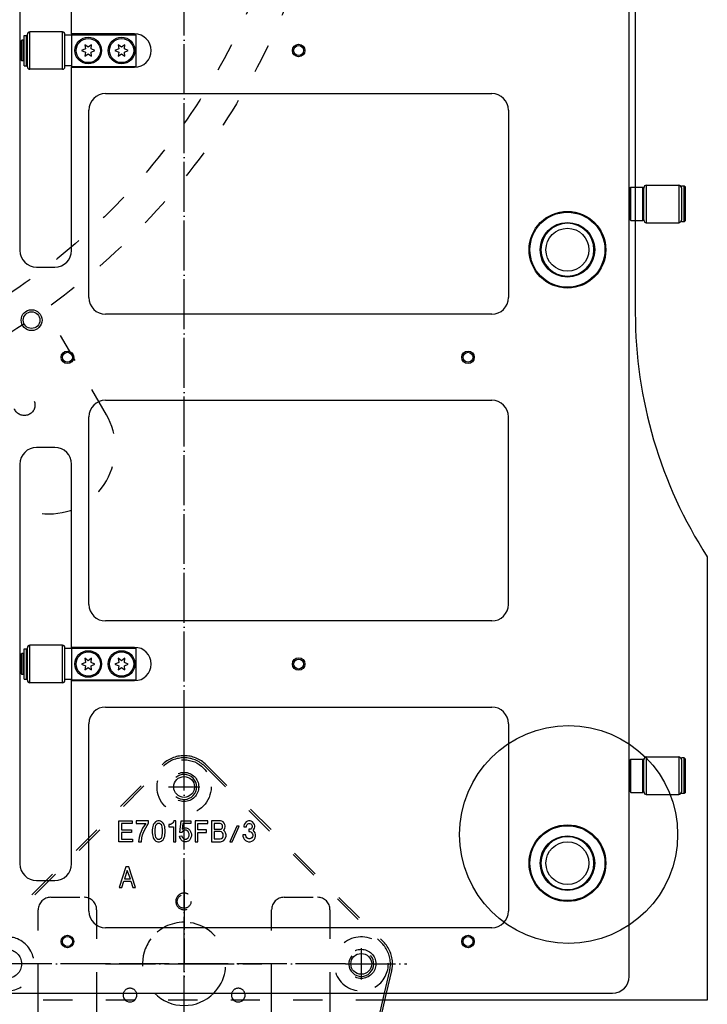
# Model space of a CAD drawing. Extents: x -1809 to 6113, y -4129 to 1471.
# Tile 139 of 197: x 2693 to 2858, y -2125 to -1888. Entities that reach past the tile are written whole.
import ezdxf

# ---------------------------------------------------------------- set-up
doc = ezdxf.new("R2010")
doc.units = 0
doc.linetypes.add('DASHED', pattern=[15, 7, -8])
doc.linetypes.add('DOT_CENTER', pattern=[14, 12, -1, 0, -1])
doc.layers.get('0').update_dxf_attribs({"linetype": 'CONTINUOUS'})
doc.layers.add('1', color=7, linetype='CONTINUOUS')

# ---------------------------------------------------------------- blocks, each defined once
blk = doc.blocks.new('DUT_BOARD__462', base_point=(2809.88, -1537.57))
at = {"color": 1, "linetype": 'CONTINUOUS'}
for p, q in [((2713.2, -1905.87), (2805.88, -1905.87)), ((2709.2, -1954.87), (2709.2, -1909.87)), ((2809.88, -1909.87), (2809.88, -1954.87)), ((2805.88, -1958.87), (2713.2, -1958.87)), ((2713.2, -1979.53), (2805.88, -1979.53)), ((2709.2, -2028.53), (2709.2, -1983.53)), ((2809.88, -2028.53), (2809.88, -1983.53)), ((2805.88, -2032.53), (2713.2, -2032.53)), ((2713.2, -2053.19), (2805.88, -2053.19)), ((2709.2, -2102.19), (2709.2, -2057.19)), ((2809.88, -2057.19), (2809.88, -2102.19)), ((2805.88, -2106.19), (2713.2, -2106.19))]:
    blk.add_line(p, q, dxfattribs=at)
for centre, start, end in [((2713.2, -1909.87), 90, 180), ((2805.88, -1909.87), 0, 90), ((2713.2, -1954.87), 180, -90), ((2805.88, -1954.87), -90, 0), ((2713.2, -1983.53), 90, 180), ((2805.88, -1983.53), 0, 90), ((2713.2, -2028.53), 180, -90), ((2805.88, -2028.53), -90, 0), ((2713.2, -2057.19), 90, 180), ((2805.88, -2057.19), 0, 90), ((2713.2, -2102.19), 180, -90), ((2805.88, -2102.19), -90, 0)]:
    blk.add_arc(centre, 4, start, end, dxfattribs=at)
blk = doc.blocks.new('6960-0041-0_7__474', base_point=(2830.38, -2084.34))
at = {"color": 1, "linetype": 'CONTINUOUS'}
blk.add_circle((2824.03, -2090.69), 5.15, dxfattribs=at)
for start, end in [(90, -90), (-90, 90)]:
    blk.add_arc((2824.03, -2090.69), 6.35, start, end, dxfattribs=at)
blk = doc.blocks.new('6960-0041-0_6__477', base_point=(2830.38, -1937.02))
at = {"color": 1, "linetype": 'CONTINUOUS'}
blk.add_circle((2824.03, -1943.37), 5.15, dxfattribs=at)
for start, end in [(90, -90), (-90, 90)]:
    blk.add_arc((2824.03, -1943.37), 6.35, start, end, dxfattribs=at)
blk = doc.blocks.new('HOLEPLUGS__478', base_point=(2830.38, -1546.72))
for name, p in [('6960-0041-0_6__477', (2830.38, -1937.02)), ('6960-0041-0_7__474', (2830.38, -2084.34))]:
    blk.add_blockref(name, p)
blk = doc.blocks.new('0515-2034_M3X12_8__492', base_point=(2719.96, -1892.64))
at = {"color": 1, "linetype": 'CONTINUOUS'}
for p, q in [((2716.37, -1895.14), (2715.46, -1895.54)), ((2715.46, -1895.54), (2716.37, -1895.94)), ((2716.26, -1894.15), (2716.37, -1895.14)), ((2717.06, -1894.74), (2716.26, -1894.15)), ((2716.37, -1895.94), (2716.26, -1896.92)), ((2716.26, -1896.92), (2717.06, -1896.34)), ((2717.86, -1894.15), (2717.06, -1894.74)), ((2717.06, -1896.34), (2717.86, -1896.92)), ((2717.75, -1895.14), (2717.86, -1894.15)), ((2718.66, -1895.54), (2717.75, -1895.14)), ((2717.75, -1895.94), (2718.66, -1895.54)), ((2717.86, -1896.92), (2717.75, -1895.94))]:
    blk.add_line(p, q, dxfattribs=at)
blk.add_circle((2717.06, -1895.54), 2.9, dxfattribs=at)
blk = doc.blocks.new('0515-2034_M3X12_9__493', base_point=(2711.96, -1892.64))
at = {"color": 1, "linetype": 'CONTINUOUS'}
for p, q in [((2708.37, -1895.14), (2707.46, -1895.54)), ((2707.46, -1895.54), (2708.37, -1895.94)), ((2708.26, -1894.15), (2708.37, -1895.14)), ((2709.06, -1894.74), (2708.26, -1894.15)), ((2708.37, -1895.94), (2708.26, -1896.92)), ((2708.26, -1896.92), (2709.06, -1896.34)), ((2709.86, -1894.15), (2709.06, -1894.74)), ((2709.06, -1896.34), (2709.86, -1896.92)), ((2709.75, -1895.14), (2709.86, -1894.15)), ((2710.66, -1895.54), (2709.75, -1895.14)), ((2709.75, -1895.94), (2710.66, -1895.54)), ((2709.86, -1896.92), (2709.75, -1895.94))]:
    blk.add_line(p, q, dxfattribs=at)
blk.add_circle((2709.06, -1895.54), 2.9, dxfattribs=at)
blk = doc.blocks.new('0515-2034_M3X12_6__494', base_point=(2719.96, -2039.96))
at = {"color": 1, "linetype": 'CONTINUOUS'}
for p, q in [((2716.37, -2042.46), (2715.46, -2042.86)), ((2715.46, -2042.86), (2716.37, -2043.26)), ((2717.06, -2042.06), (2716.26, -2041.47)), ((2716.26, -2041.47), (2716.37, -2042.46)), ((2717.86, -2041.47), (2717.06, -2042.06)), ((2717.75, -2042.46), (2717.86, -2041.47)), ((2718.66, -2042.86), (2717.75, -2042.46)), ((2717.75, -2043.26), (2718.66, -2042.86)), ((2716.37, -2043.26), (2716.26, -2044.24)), ((2716.26, -2044.24), (2717.06, -2043.66)), ((2717.06, -2043.66), (2717.86, -2044.24)), ((2717.86, -2044.24), (2717.75, -2043.26))]:
    blk.add_line(p, q, dxfattribs=at)
blk.add_circle((2717.06, -2042.86), 2.9, dxfattribs=at)
blk = doc.blocks.new('0515-2034_M3X12_7__495', base_point=(2711.96, -2039.96))
at = {"color": 1, "linetype": 'CONTINUOUS'}
for p, q in [((2708.37, -2042.46), (2707.46, -2042.86)), ((2707.46, -2042.86), (2708.37, -2043.26)), ((2709.06, -2042.06), (2708.26, -2041.47)), ((2708.26, -2041.47), (2708.37, -2042.46)), ((2709.86, -2041.47), (2709.06, -2042.06)), ((2709.75, -2042.46), (2709.86, -2041.47)), ((2710.66, -2042.86), (2709.75, -2042.46)), ((2709.75, -2043.26), (2710.66, -2042.86)), ((2708.37, -2043.26), (2708.26, -2044.24)), ((2708.26, -2044.24), (2709.06, -2043.66)), ((2709.06, -2043.66), (2709.86, -2044.24)), ((2709.86, -2044.24), (2709.75, -2043.26))]:
    blk.add_line(p, q, dxfattribs=at)
blk.add_circle((2709.06, -2042.86), 2.9, dxfattribs=at)
blk = doc.blocks.new('SCREWSET_STIFFENER__499', base_point=(2719.96, -1598))
for name, p in [('0515-2034_M3X12_9__493', (2711.96, -1892.64)), ('0515-2034_M3X12_8__492', (2719.96, -1892.64)), ('0515-2034_M3X12_7__495', (2711.96, -2039.96)), ('0515-2034_M3X12_6__494', (2719.96, -2039.96))]:
    blk.add_blockref(name, p)
blk = doc.blocks.new('24791-0S111__505', base_point=(2842.36, -2065.69))
at = {"color": 1, "linetype": 'CONTINUOUS'}
for p, q in [((2839.06, -2065.89), (2839.26, -2065.69)), ((2839.06, -2069.69), (2839.06, -2065.89)), ((2839.26, -2069.69), (2839.26, -2065.69)), ((2839.26, -2065.69), (2842.16, -2065.69)), ((2842.16, -2069.69), (2842.16, -2065.69)), ((2842.36, -2065.89), (2842.16, -2065.69)), ((2842.36, -2069.69), (2842.36, -2065.89)), ((2839.06, -2073.49), (2839.06, -2069.69)), ((2839.26, -2073.69), (2839.26, -2069.69)), ((2842.16, -2073.69), (2842.16, -2069.69)), ((2842.36, -2073.49), (2842.36, -2069.69)), ((2839.06, -2073.49), (2839.26, -2073.69)), ((2839.26, -2073.69), (2842.16, -2073.69)), ((2842.36, -2073.49), (2842.16, -2073.69))]:
    blk.add_line(p, q, dxfattribs=at)
blk = doc.blocks.new('BEARING_HK0509__506', base_point=(2851.36, -2065.19))
at = {"color": 1, "linetype": 'CONTINUOUS'}
for p, q in [((2842.36, -2065.79), (2842.36, -2065.89)), ((2842.36, -2069.69), (2842.36, -2065.89)), ((2842.96, -2065.19), (2850.76, -2065.19)), ((2842.96, -2065.19), (2842.96, -2074.19)), ((2850.76, -2065.19), (2850.76, -2074.19)), ((2851.36, -2065.79), (2851.36, -2067.19)), ((2851.36, -2067.19), (2851.36, -2072.19)), ((2842.36, -2073.49), (2842.36, -2069.69)), ((2842.36, -2073.49), (2842.36, -2073.59)), ((2851.36, -2072.19), (2851.36, -2073.59)), ((2842.96, -2074.19), (2850.76, -2074.19))]:
    blk.add_line(p, q, dxfattribs=at)
for centre, start, end in [((2842.96, -2065.79), 90, 180), ((2850.76, -2065.79), 0, 90), ((2842.96, -2073.59), 180, -90), ((2850.76, -2073.59), -90, 0)]:
    blk.add_arc(centre, 0.6, start, end, dxfattribs=at)
blk = doc.blocks.new('E2812-23753-0__507', base_point=(2852.36, -2065.39))
at = {"color": 1, "linetype": 'CONTINUOUS'}
for p, q in [((2852.06, -2065.39), (2851.36, -2065.39)), ((2851.36, -2065.79), (2851.36, -2065.39)), ((2851.36, -2065.79), (2851.36, -2067.19)), ((2852.36, -2065.69), (2852.06, -2065.39)), ((2852.06, -2073.99), (2852.06, -2065.39)), ((2852.36, -2073.69), (2852.36, -2065.69)), ((2838.86, -2067.19), (2839.06, -2067.19)), ((2851.36, -2067.19), (2851.36, -2072.19)), ((2838.86, -2072.19), (2839.06, -2072.19)), ((2851.36, -2072.19), (2851.36, -2073.59)), ((2851.36, -2073.99), (2851.36, -2073.59)), ((2852.36, -2073.69), (2852.06, -2073.99)), ((2852.06, -2073.99), (2851.36, -2073.99))]:
    blk.add_line(p, q, dxfattribs=at)
blk = doc.blocks.new('BEARING_ASSY1_4__508', base_point=(2852.36, -2065.19))
for name, p in [('E2812-23753-0__507', (2852.36, -2065.39)), ('24791-0S111__505', (2842.36, -2065.69)), ('BEARING_HK0509__506', (2851.36, -2065.19))]:
    blk.add_blockref(name, p)
blk = doc.blocks.new('24791-0S111__509', base_point=(2842.36, -1928.37))
at = {"color": 1, "linetype": 'CONTINUOUS'}
for p, q in [((2839.06, -1928.57), (2839.26, -1928.37)), ((2839.06, -1932.37), (2839.06, -1928.57)), ((2839.26, -1928.37), (2842.16, -1928.37)), ((2839.26, -1932.37), (2839.26, -1928.37)), ((2842.36, -1928.57), (2842.16, -1928.37)), ((2842.16, -1932.37), (2842.16, -1928.37)), ((2842.36, -1932.37), (2842.36, -1928.57)), ((2839.06, -1936.17), (2839.06, -1932.37)), ((2839.26, -1936.37), (2839.26, -1932.37)), ((2842.16, -1936.37), (2842.16, -1932.37)), ((2842.36, -1936.17), (2842.36, -1932.37)), ((2839.06, -1936.17), (2839.26, -1936.37)), ((2839.26, -1936.37), (2842.16, -1936.37)), ((2842.36, -1936.17), (2842.16, -1936.37))]:
    blk.add_line(p, q, dxfattribs=at)
blk = doc.blocks.new('BEARING_HK0509__510', base_point=(2851.36, -1927.87))
at = {"color": 1, "linetype": 'CONTINUOUS'}
for p, q in [((2842.36, -1928.47), (2842.36, -1928.57)), ((2842.36, -1932.37), (2842.36, -1928.57)), ((2842.96, -1927.87), (2850.76, -1927.87)), ((2842.96, -1927.87), (2842.96, -1936.87)), ((2850.76, -1927.87), (2850.76, -1936.87)), ((2851.36, -1928.47), (2851.36, -1929.87)), ((2851.36, -1929.87), (2851.36, -1934.87)), ((2842.36, -1936.17), (2842.36, -1932.37)), ((2842.36, -1936.17), (2842.36, -1936.27)), ((2851.36, -1934.87), (2851.36, -1936.27)), ((2842.96, -1936.87), (2850.76, -1936.87))]:
    blk.add_line(p, q, dxfattribs=at)
for centre, start, end in [((2842.96, -1928.47), 90, 180), ((2850.76, -1928.47), 0, 90), ((2842.96, -1936.27), 180, -90), ((2850.76, -1936.27), -90, 0)]:
    blk.add_arc(centre, 0.6, start, end, dxfattribs=at)
blk = doc.blocks.new('E2812-23753-0__511', base_point=(2852.36, -1928.07))
at = {"color": 1, "linetype": 'CONTINUOUS'}
for p, q in [((2851.36, -1928.47), (2851.36, -1928.07)), ((2852.06, -1928.07), (2851.36, -1928.07)), ((2851.36, -1928.47), (2851.36, -1929.87)), ((2852.06, -1936.67), (2852.06, -1928.07)), ((2852.36, -1928.37), (2852.06, -1928.07)), ((2852.36, -1936.37), (2852.36, -1928.37)), ((2838.86, -1929.87), (2839.06, -1929.87)), ((2851.36, -1929.87), (2851.36, -1934.87)), ((2838.86, -1934.87), (2839.06, -1934.87)), ((2851.36, -1934.87), (2851.36, -1936.27)), ((2851.36, -1936.67), (2851.36, -1936.27)), ((2852.36, -1936.37), (2852.06, -1936.67)), ((2852.06, -1936.67), (2851.36, -1936.67))]:
    blk.add_line(p, q, dxfattribs=at)
blk = doc.blocks.new('BEARING_ASSY1_5__512', base_point=(2852.36, -1927.87))
for name, p in [('E2812-23753-0__511', (2852.36, -1928.07)), ('24791-0S111__509', (2842.36, -1928.37)), ('BEARING_HK0509__510', (2851.36, -1927.87))]:
    blk.add_blockref(name, p)
blk = doc.blocks.new('WASHER1__537', base_point=(2694.26, -1891.89))
at = {"color": 1, "linetype": 'CONTINUOUS'}
for p, q in [((2693.66, -1891.89), (2694.26, -1891.89)), ((2693.66, -1899.19), (2693.66, -1891.89)), ((2694.26, -1893.04), (2694.26, -1891.89)), ((2694.26, -1893.94), (2694.26, -1893.04)), ((2694.26, -1895.54), (2694.26, -1893.94)), ((2694.26, -1897.14), (2694.26, -1895.54)), ((2694.26, -1898.04), (2694.26, -1897.14)), ((2694.26, -1899.19), (2694.26, -1898.04)), ((2693.66, -1899.19), (2694.26, -1899.19))]:
    blk.add_line(p, q, dxfattribs=at)
blk = doc.blocks.new('23796-0S111__538', base_point=(2720.56, -1891.74))
at = {"color": 1, "linetype": 'CONTINUOUS'}
for p, q in [((2692.96, -1893.24), (2693.16, -1893.04)), ((2692.96, -1893.24), (2692.96, -1897.84)), ((2693.56, -1893.04), (2693.16, -1893.04)), ((2693.16, -1895.54), (2693.16, -1893.04)), ((2693.56, -1893.94), (2693.56, -1893.04)), ((2693.56, -1895.54), (2693.56, -1893.94)), ((2693.56, -1893.94), (2693.66, -1893.94)), ((2694.46, -1893.04), (2694.26, -1893.04)), ((2694.26, -1893.94), (2694.26, -1893.04)), ((2694.26, -1895.54), (2694.26, -1893.94)), ((2705.06, -1891.84), (2703.46, -1891.84)), ((2703.46, -1893.04), (2703.46, -1891.84)), ((2703.46, -1898.04), (2703.46, -1893.04)), ((2705.06, -1891.74), (2705.06, -1891.84)), ((2705.06, -1891.74), (2720.56, -1891.74)), ((2705.06, -1891.84), (2705.06, -1899.24)), ((2720.56, -1899.34), (2720.56, -1891.74)), ((2693.16, -1898.04), (2693.16, -1895.54)), ((2693.56, -1897.14), (2693.56, -1895.54)), ((2694.26, -1897.14), (2694.26, -1895.54)), ((2692.96, -1897.84), (2693.16, -1898.04)), ((2693.56, -1898.04), (2693.16, -1898.04)), ((2693.56, -1897.14), (2693.66, -1897.14)), ((2693.56, -1898.04), (2693.56, -1897.14)), ((2694.26, -1898.04), (2694.26, -1897.14)), ((2694.46, -1898.04), (2694.26, -1898.04)), ((2703.46, -1899.24), (2703.46, -1898.04)), ((2705.06, -1899.24), (2703.46, -1899.24)), ((2705.06, -1899.24), (2705.06, -1899.34)), ((2705.06, -1899.34), (2720.56, -1899.34))]:
    blk.add_line(p, q, dxfattribs=at)
for centre in [(2709.06, -1895.54), (2717.06, -1895.54)]:
    blk.add_circle(centre, 3.2, dxfattribs=at)
blk = doc.blocks.new('BEARING_HK0509__539', base_point=(2703.46, -1891.04))
at = {"color": 1, "linetype": 'CONTINUOUS'}
for p, q in [((2694.46, -1899.44), (2694.46, -1891.64)), ((2702.86, -1891.04), (2695.06, -1891.04)), ((2695.06, -1900.04), (2695.06, -1891.04)), ((2702.86, -1900.04), (2702.86, -1891.04)), ((2703.46, -1891.84), (2703.46, -1891.64)), ((2703.46, -1893.04), (2703.46, -1891.84)), ((2703.46, -1898.04), (2703.46, -1893.04)), ((2703.46, -1899.24), (2703.46, -1898.04)), ((2702.86, -1900.04), (2695.06, -1900.04)), ((2703.46, -1899.44), (2703.46, -1899.24))]:
    blk.add_line(p, q, dxfattribs=at)
for centre, start, end in [((2695.06, -1891.64), 90, 180), ((2702.86, -1891.64), 0, 90), ((2695.06, -1899.44), 180, -90), ((2702.86, -1899.44), -90, 0)]:
    blk.add_arc(centre, 0.6, start, end, dxfattribs=at)
blk = doc.blocks.new('BEARING_ASSY2_5__540', base_point=(2720.56, -1891.04))
for name, p in [('BEARING_HK0509__539', (2703.46, -1891.04)), ('23796-0S111__538', (2720.56, -1891.74)), ('WASHER1__537', (2694.26, -1891.89))]:
    blk.add_blockref(name, p)
blk = doc.blocks.new('WASHER1__545', base_point=(2694.26, -2039.21))
at = {"color": 1, "linetype": 'CONTINUOUS'}
for p, q in [((2693.66, -2039.21), (2694.26, -2039.21)), ((2693.66, -2046.51), (2693.66, -2039.21)), ((2694.26, -2040.36), (2694.26, -2039.21)), ((2694.26, -2041.26), (2694.26, -2040.36)), ((2694.26, -2042.86), (2694.26, -2041.26)), ((2694.26, -2044.46), (2694.26, -2042.86)), ((2694.26, -2045.36), (2694.26, -2044.46)), ((2694.26, -2046.51), (2694.26, -2045.36)), ((2693.66, -2046.51), (2694.26, -2046.51))]:
    blk.add_line(p, q, dxfattribs=at)
blk = doc.blocks.new('23796-0S111__546', base_point=(2720.56, -2039.06))
at = {"color": 1, "linetype": 'CONTINUOUS'}
for p, q in [((2692.96, -2040.56), (2693.16, -2040.36)), ((2692.96, -2040.56), (2692.96, -2045.16)), ((2693.16, -2042.86), (2693.16, -2040.36)), ((2693.56, -2040.36), (2693.16, -2040.36)), ((2693.56, -2041.26), (2693.56, -2040.36)), ((2694.26, -2041.26), (2694.26, -2040.36)), ((2694.46, -2040.36), (2694.26, -2040.36)), ((2705.06, -2039.16), (2703.46, -2039.16)), ((2703.46, -2040.36), (2703.46, -2039.16)), ((2703.46, -2045.36), (2703.46, -2040.36)), ((2705.06, -2039.06), (2705.06, -2039.16)), ((2705.06, -2039.06), (2720.56, -2039.06)), ((2705.06, -2039.16), (2705.06, -2046.56)), ((2720.56, -2046.66), (2720.56, -2039.06)), ((2693.16, -2045.36), (2693.16, -2042.86)), ((2693.56, -2041.26), (2693.66, -2041.26)), ((2693.56, -2042.86), (2693.56, -2041.26)), ((2693.56, -2044.46), (2693.56, -2042.86)), ((2694.26, -2042.86), (2694.26, -2041.26)), ((2694.26, -2044.46), (2694.26, -2042.86)), ((2692.96, -2045.16), (2693.16, -2045.36)), ((2693.56, -2045.36), (2693.16, -2045.36)), ((2693.56, -2044.46), (2693.66, -2044.46)), ((2693.56, -2045.36), (2693.56, -2044.46)), ((2694.26, -2045.36), (2694.26, -2044.46)), ((2694.46, -2045.36), (2694.26, -2045.36)), ((2703.46, -2046.56), (2703.46, -2045.36)), ((2705.06, -2046.56), (2703.46, -2046.56)), ((2705.06, -2046.56), (2705.06, -2046.66)), ((2705.06, -2046.66), (2720.56, -2046.66))]:
    blk.add_line(p, q, dxfattribs=at)
for centre in [(2709.06, -2042.86), (2717.06, -2042.86)]:
    blk.add_circle(centre, 3.2, dxfattribs=at)
blk = doc.blocks.new('BEARING_HK0509__547', base_point=(2703.46, -2038.36))
at = {"color": 1, "linetype": 'CONTINUOUS'}
for p, q in [((2694.46, -2046.76), (2694.46, -2038.96)), ((2702.86, -2038.36), (2695.06, -2038.36)), ((2695.06, -2047.36), (2695.06, -2038.36)), ((2702.86, -2047.36), (2702.86, -2038.36)), ((2703.46, -2039.16), (2703.46, -2038.96)), ((2703.46, -2040.36), (2703.46, -2039.16)), ((2703.46, -2045.36), (2703.46, -2040.36)), ((2703.46, -2046.56), (2703.46, -2045.36)), ((2702.86, -2047.36), (2695.06, -2047.36)), ((2703.46, -2046.76), (2703.46, -2046.56))]:
    blk.add_line(p, q, dxfattribs=at)
for centre, start, end in [((2695.06, -2038.96), 90, 180), ((2702.86, -2038.96), 0, 90), ((2695.06, -2046.76), 180, -90), ((2702.86, -2046.76), -90, 0)]:
    blk.add_arc(centre, 0.6, start, end, dxfattribs=at)
blk = doc.blocks.new('BEARING_ASSY2_4__548', base_point=(2720.56, -2038.36))
for name, p in [('23796-0S111__546', (2720.56, -2039.06)), ('WASHER1__545', (2694.26, -2039.21)), ('BEARING_HK0509__547', (2703.46, -2038.36))]:
    blk.add_blockref(name, p)
blk = doc.blocks.new('BEARINGS__569', base_point=(2852.36, -1569.57))
for name, p in [('BEARING_ASSY2_5__540', (2720.56, -1891.04)), ('BEARING_ASSY1_5__512', (2852.36, -1927.87)), ('BEARING_ASSY2_4__548', (2720.56, -2038.36)), ('BEARING_ASSY1_4__508', (2852.36, -2065.19))]:
    blk.add_blockref(name, p)
blk = doc.blocks.new('SMALLPARTS__570', base_point=(2852.36, -1481.88))
for name, p in [('HOLEPLUGS__478', (2830.38, -1546.72)), ('BEARINGS__569', (2852.36, -1569.57)), ('SCREWSET_STIFFENER__499', (2719.96, -1598))]:
    blk.add_blockref(name, p)
blk = doc.blocks.new('E7018-24101__571', base_point=(2838.86, -1521.88))
at = {"color": 1, "linetype": 'CONTINUOUS'}
for p, q in [((2838.86, -2117.88), (2838.86, -1525.88)), ((2692.66, -1847.54), (2692.66, -1943.54)), ((2705.06, -1891.54), (2705.06, -1847.54)), ((2720.16, -1891.54), (2705.06, -1891.54)), ((2705.06, -1891.54), (2705.06, -1891.74)), ((2705.06, -1891.74), (2705.06, -1891.84)), ((2705.06, -1891.84), (2705.06, -1899.24)), ((2705.06, -1899.24), (2705.06, -1899.34)), ((2705.06, -1899.34), (2705.06, -1899.54)), ((2705.06, -1899.54), (2720.16, -1899.54)), ((2705.06, -1943.54), (2705.06, -1899.54)), ((2713.2, -1905.87), (2805.88, -1905.87)), ((2709.2, -1954.87), (2709.2, -1909.87)), ((2809.88, -1909.87), (2809.88, -1954.87)), ((2696.66, -1947.54), (2701.06, -1947.54)), ((2805.88, -1958.87), (2713.2, -1958.87)), ((2713.2, -1979.53), (2805.88, -1979.53)), ((2709.2, -2028.53), (2709.2, -1983.53)), ((2809.88, -2028.53), (2809.88, -1983.53)), ((2701.06, -1990.86), (2696.66, -1990.86)), ((2692.66, -1994.86), (2692.66, -2090.86)), ((2705.06, -2038.86), (2705.06, -1994.86)), ((2805.88, -2032.53), (2713.2, -2032.53)), ((2720.16, -2038.86), (2705.06, -2038.86)), ((2705.06, -2039.06), (2705.06, -2038.86)), ((2705.06, -2039.06), (2705.06, -2039.16)), ((2705.06, -2039.16), (2705.06, -2046.56)), ((2705.06, -2046.56), (2705.06, -2046.66)), ((2705.06, -2046.86), (2705.06, -2046.66)), ((2705.06, -2046.86), (2720.16, -2046.86)), ((2705.06, -2090.86), (2705.06, -2046.86)), ((2713.2, -2053.19), (2805.88, -2053.19)), ((2709.2, -2102.19), (2709.2, -2057.19)), ((2809.88, -2057.19), (2809.88, -2102.19)), ((2696.66, -2094.86), (2701.06, -2094.86)), ((2805.88, -2106.19), (2713.2, -2106.19)), ((2671.56, -2121.88), (2834.86, -2121.88))]:
    blk.add_line(p, q, dxfattribs=at)
for centre, radius in [((2759.54, -1895.54), 1.5), ((2759.54, -1895.54), 1.2), ((2824.03, -1943.37), 9.2), ((2824.03, -1943.37), 9), ((2824.03, -1943.37), 6.55), ((2695.46, -1960.28), 2.5), ((2695.46, -1960.28), 2), ((2704.06, -1969.2), 1.5), ((2704.06, -1969.2), 1.2), ((2800.18, -1969.2), 1.5), ((2800.18, -1969.2), 1.2), ((2759.54, -2042.86), 1.5), ((2759.54, -2042.86), 1.2), ((2824.03, -2090.69), 9.2), ((2824.03, -2090.69), 9), ((2824.03, -2090.69), 6.55), ((2704.06, -2109.49), 1.5), ((2704.06, -2109.49), 1.2), ((2800.18, -2109.49), 1.5), ((2800.18, -2109.49), 1.2)]:
    blk.add_circle(centre, radius, dxfattribs=at)
for centre, radius, start, end in [((2720.16, -1895.54), 4, -90, 90), ((2713.2, -1909.87), 4, 90, 180), ((2805.88, -1909.87), 4, 0, 90), ((2824.03, -1943.37), 6.35, 90, -90), ((2824.03, -1943.37), 6.35, -90, 90), ((2696.66, -1943.54), 4, 180, -90), ((2701.06, -1943.54), 4, -90, 0), ((2713.2, -1954.87), 4, 180, -90), ((2805.88, -1954.87), 4, -90, 0), ((2713.2, -1983.53), 4, 90, 180), ((2805.88, -1983.53), 4, 0, 90), ((2696.66, -1994.86), 4, 90, 180), ((2701.06, -1994.86), 4, 0, 90), ((2713.2, -2028.53), 4, 180, -90), ((2805.88, -2028.53), 4, -90, 0), ((2720.16, -2042.86), 4, -90, 90), ((2713.2, -2057.19), 4, 90, 180), ((2805.88, -2057.19), 4, 0, 90), ((2824.03, -2090.69), 6.35, 90, -90), ((2824.03, -2090.69), 6.35, -90, 90), ((2696.66, -2090.86), 4, 180, -90), ((2701.06, -2090.86), 4, -90, 0), ((2713.2, -2102.19), 4, 180, -90), ((2805.88, -2102.19), 4, -90, 0), ((2834.86, -2117.88), 4, -90, 0)]:
    blk.add_arc(centre, radius, start, end, dxfattribs=at)
blk = doc.blocks.new('E7018-64101__572', base_point=(2852.36, -1481.88))
for name, p in [('SMALLPARTS__570', (2852.36, -1481.88)), ('E7018-24101__571', (2838.86, -1521.88))]:
    blk.add_blockref(name, p)
blk = doc.blocks.new('STIFF_ASSY_DUTBD__573', base_point=(2852.36, -1481.88))
for name, p in [('E7018-64101__572', (2852.36, -1481.88)), ('DUT_BOARD__462', (2809.88, -1537.57))]:
    blk.add_blockref(name, p)
blk = doc.blocks.new('A1__574', base_point=(2852.36, -1481.88))
blk.add_blockref('STIFF_ASSY_DUTBD__573', (2852.36, -1481.88))
blk = doc.blocks.new('FRONT1__575', base_point=(2852.36, -1481.88))
blk.add_blockref('A1__574', (2852.36, -1481.88))
blk = doc.blocks.new('L1__576', base_point=(2852.36, -1481.88))
blk.add_blockref('FRONT1__575', (2852.36, -1481.88))
blk = doc.blocks.new('PIN__636', base_point=(2752.06, -2259.88))
at = {"layer": '1', "color": 4, "linetype": 'CONTINUOUS'}
for centre, radius in [((2732.06, -2239.88), 20), ((2732.06, -2224.88), 4), ((2732.06, -2224.88), 2.2), ((2732.06, -2239.88), 10), ((2732.06, -2239.88), 8.6), ((2732.06, -2239.88), 5.9), ((2719.07, -2247.38), 4), ((2745.05, -2247.38), 4), ((2719.07, -2247.38), 2.2), ((2745.05, -2247.38), 2.2)]:
    blk.add_circle(centre, radius, dxfattribs=at)
blk = doc.blocks.new('E7015-23252__637', base_point=(2682.06, -2260.88))
at = {"layer": '1', "color": 6, "linetype": 'DASHED'}
for p, q in [((2684.95, -2108.88), (2726.76, -2067.08)), ((2685.66, -2108.88), (2727.11, -2067.43)), ((2737.01, -2067.43), (2778.46, -2108.88)), ((2737.36, -2067.08), (2779.17, -2108.88)), ((2716.43, -2080.55), (2719.63, -2080.55)), ((2716.43, -2085.55), (2716.43, -2080.55)), ((2719.63, -2080.55), (2719.63, -2081.18)), ((2723.52, -2080.55), (2720.59, -2080.55)), ((2720.59, -2080.55), (2720.59, -2081.18)), ((2723.52, -2081.12), (2723.52, -2080.55)), ((2725.26, -2080.74), (2725.09, -2080.87)), ((2725.54, -2080.62), (2725.26, -2080.74)), ((2725.77, -2080.55), (2725.54, -2080.62)), ((2726.16, -2080.55), (2725.77, -2080.55)), ((2726.38, -2080.62), (2726.16, -2080.55)), ((2726.67, -2080.74), (2726.38, -2080.62)), ((2726.83, -2080.87), (2726.67, -2080.74)), ((2729.53, -2080.74), (2729.37, -2080.99)), ((2729.59, -2080.55), (2729.53, -2080.74)), ((2730.04, -2080.55), (2729.59, -2080.55)), ((2730.04, -2085.55), (2730.04, -2080.55)), ((2731, -2083.3), (2731.33, -2080.55)), ((2731.33, -2080.55), (2733.64, -2080.55)), ((2733.64, -2080.55), (2733.64, -2081.18)), ((2734.71, -2080.55), (2734.71, -2085.55)), ((2737.75, -2080.55), (2734.71, -2080.55)), ((2737.75, -2081.18), (2737.75, -2080.55)), ((2738.65, -2080.55), (2738.65, -2085.55)), ((2740.78, -2080.55), (2738.65, -2080.55)), ((2741.07, -2080.62), (2740.78, -2080.55)), ((2741.4, -2080.8), (2741.07, -2080.62)), ((2741.63, -2081.05), (2741.4, -2080.8)), ((2746.92, -2080.8), (2746.69, -2081.05)), ((2747.25, -2080.62), (2746.92, -2080.8)), ((2747.53, -2080.55), (2747.25, -2080.62)), ((2747.87, -2080.55), (2747.53, -2080.55)), ((2748.15, -2080.62), (2747.87, -2080.55)), ((2748.49, -2080.8), (2748.15, -2080.62)), ((2748.72, -2081.05), (2748.49, -2080.8)), ((2717.05, -2081.18), (2717.05, -2082.68)), ((2719.63, -2081.18), (2717.05, -2081.18)), ((2717.05, -2082.68), (2719.41, -2082.68)), ((2719.41, -2082.68), (2719.41, -2083.3)), ((2720.59, -2081.18), (2722.84, -2081.18)), ((2721.77, -2083.05), (2721.55, -2083.62)), ((2722.11, -2082.3), (2721.77, -2083.05)), ((2722.84, -2081.18), (2722.11, -2082.3)), ((2722.11, -2083.87), (2722.39, -2083.12)), ((2722.39, -2083.12), (2722.84, -2082.18)), ((2722.84, -2082.18), (2723.52, -2081.12)), ((2724.47, -2082.24), (2724.42, -2082.8)), ((2724.42, -2082.8), (2724.42, -2083.3)), ((2724.53, -2081.87), (2724.47, -2082.24)), ((2724.64, -2081.55), (2724.53, -2081.87)), ((2724.75, -2081.3), (2724.64, -2081.55)), ((2724.92, -2081.05), (2724.75, -2081.3)), ((2725.09, -2080.87), (2724.92, -2081.05)), ((2725.09, -2081.99), (2725.03, -2082.68)), ((2725.03, -2082.68), (2725.03, -2083.43)), ((2725.2, -2081.68), (2725.09, -2081.99)), ((2725.32, -2081.49), (2725.2, -2081.68)), ((2725.54, -2081.3), (2725.32, -2081.49)), ((2725.77, -2081.18), (2725.54, -2081.3)), ((2726.16, -2081.18), (2725.77, -2081.18)), ((2726.38, -2081.3), (2726.16, -2081.18)), ((2726.61, -2081.49), (2726.38, -2081.3)), ((2726.72, -2081.68), (2726.61, -2081.49)), ((2726.83, -2081.99), (2726.72, -2081.68)), ((2727, -2081.05), (2726.83, -2080.87)), ((2726.89, -2082.68), (2726.83, -2081.99)), ((2726.89, -2083.43), (2726.89, -2082.68)), ((2727.17, -2081.3), (2727, -2081.05)), ((2727.28, -2081.55), (2727.17, -2081.3)), ((2727.4, -2081.87), (2727.28, -2081.55)), ((2727.45, -2082.24), (2727.4, -2081.87)), ((2727.51, -2082.8), (2727.45, -2082.24)), ((2727.51, -2083.3), (2727.51, -2082.8)), ((2728.41, -2081.43), (2728.41, -2081.93)), ((2728.52, -2081.43), (2728.41, -2081.43)), ((2728.41, -2081.93), (2729.48, -2081.93)), ((2728.8, -2081.37), (2728.52, -2081.43)), ((2728.97, -2081.3), (2728.8, -2081.37)), ((2729.2, -2081.18), (2728.97, -2081.3)), ((2729.37, -2080.99), (2729.2, -2081.18)), ((2729.48, -2081.93), (2729.48, -2085.55)), ((2731.67, -2083.12), (2731.56, -2083.3)), ((2731.78, -2081.18), (2731.62, -2082.55)), ((2731.62, -2082.55), (2731.9, -2082.37)), ((2731.9, -2082.93), (2731.67, -2083.12)), ((2733.64, -2081.18), (2731.78, -2081.18)), ((2731.9, -2082.37), (2732.23, -2082.24)), ((2732.23, -2082.8), (2731.9, -2082.93)), ((2732.23, -2082.24), (2732.52, -2082.24)), ((2732.52, -2082.8), (2732.23, -2082.8)), ((2732.52, -2082.24), (2732.8, -2082.3)), ((2732.8, -2082.93), (2732.52, -2082.8)), ((2732.8, -2082.3), (2733.08, -2082.43)), ((2733.02, -2083.12), (2732.8, -2082.93)), ((2733.13, -2083.3), (2733.02, -2083.12)), ((2733.08, -2082.43), (2733.25, -2082.62)), ((2733.25, -2082.62), (2733.42, -2082.8)), ((2733.42, -2082.8), (2733.58, -2083.05)), ((2733.58, -2083.05), (2733.7, -2083.3)), ((2735.33, -2081.18), (2737.75, -2081.18)), ((2735.33, -2082.68), (2735.33, -2081.18)), ((2737.41, -2082.68), (2735.33, -2082.68)), ((2737.41, -2083.3), (2737.41, -2082.68)), ((2739.27, -2081.18), (2739.27, -2082.55)), ((2740.73, -2081.18), (2739.27, -2081.18)), ((2739.27, -2082.55), (2740.73, -2082.55)), ((2739.27, -2083.12), (2739.27, -2084.87)), ((2740.73, -2083.12), (2739.27, -2083.12)), ((2740.95, -2081.24), (2740.73, -2081.18)), ((2740.73, -2082.55), (2740.95, -2082.49)), ((2741.01, -2083.18), (2740.73, -2083.12)), ((2741.12, -2081.37), (2740.95, -2081.24)), ((2740.95, -2082.49), (2741.12, -2082.37)), ((2741.23, -2083.37), (2741.01, -2083.18)), ((2741.23, -2081.55), (2741.12, -2081.37)), ((2741.12, -2082.37), (2741.23, -2082.18)), ((2741.29, -2081.74), (2741.23, -2081.55)), ((2741.23, -2082.18), (2741.29, -2081.99)), ((2741.29, -2081.99), (2741.29, -2081.74)), ((2741.52, -2082.8), (2741.63, -2082.68)), ((2741.8, -2083.05), (2741.52, -2082.8)), ((2741.85, -2081.43), (2741.63, -2081.05)), ((2741.63, -2082.68), (2741.85, -2082.3)), ((2742.02, -2083.43), (2741.8, -2083.05)), ((2741.91, -2081.74), (2741.85, -2081.43)), ((2741.85, -2082.3), (2741.91, -2081.99)), ((2741.91, -2081.99), (2741.91, -2081.74)), ((2744.72, -2081.8), (2743.03, -2085.55)), ((2743.6, -2085.55), (2745.28, -2081.8)), ((2745.28, -2081.8), (2744.72, -2081.8)), ((2746.47, -2081.43), (2746.41, -2081.74)), ((2746.41, -2081.74), (2746.41, -2081.99)), ((2746.41, -2081.99), (2747.03, -2081.99)), ((2746.69, -2081.05), (2746.47, -2081.43)), ((2747.03, -2081.74), (2747.08, -2081.55)), ((2747.03, -2081.99), (2747.03, -2081.74)), ((2747.08, -2081.55), (2747.2, -2081.37)), ((2747.2, -2081.37), (2747.37, -2081.24)), ((2747.37, -2081.24), (2747.59, -2081.18)), ((2747.59, -2081.18), (2747.82, -2081.18)), ((2747.59, -2082.55), (2747.59, -2083.12)), ((2747.82, -2082.55), (2747.59, -2082.55)), ((2747.59, -2083.12), (2747.82, -2083.12)), ((2747.82, -2081.18), (2748.04, -2081.24)), ((2748.04, -2082.49), (2747.82, -2082.55)), ((2747.82, -2083.12), (2748.1, -2083.18)), ((2748.04, -2081.24), (2748.21, -2081.37)), ((2748.21, -2082.37), (2748.04, -2082.49)), ((2748.1, -2083.18), (2748.32, -2083.37)), ((2748.21, -2081.37), (2748.32, -2081.55)), ((2748.32, -2082.18), (2748.21, -2082.37)), ((2748.32, -2081.55), (2748.38, -2081.74)), ((2748.38, -2081.99), (2748.32, -2082.18)), ((2748.38, -2081.74), (2748.38, -2081.99)), ((2748.6, -2082.8), (2748.72, -2082.68)), ((2748.88, -2083.05), (2748.6, -2082.8)), ((2748.94, -2081.43), (2748.72, -2081.05)), ((2748.72, -2082.68), (2748.94, -2082.3)), ((2749.11, -2083.43), (2748.88, -2083.05)), ((2749, -2081.74), (2748.94, -2081.43)), ((2748.94, -2082.3), (2749, -2081.99)), ((2749, -2081.99), (2749, -2081.74)), ((2719.69, -2085.55), (2716.43, -2085.55)), ((2717.05, -2083.3), (2717.05, -2084.93)), ((2719.41, -2083.3), (2717.05, -2083.3)), ((2717.05, -2084.93), (2719.69, -2084.93)), ((2719.69, -2084.93), (2719.69, -2085.55)), ((2721.27, -2084.55), (2721.15, -2085.55)), ((2721.15, -2085.55), (2721.83, -2085.55)), ((2721.55, -2083.62), (2721.27, -2084.55)), ((2721.83, -2085.55), (2721.94, -2084.62)), ((2721.94, -2084.62), (2722.11, -2083.87)), ((2724.42, -2083.3), (2724.47, -2083.87)), ((2724.47, -2083.87), (2724.53, -2084.24)), ((2724.53, -2084.24), (2724.64, -2084.55)), ((2724.64, -2084.55), (2724.75, -2084.8)), ((2724.75, -2084.8), (2724.92, -2085.05)), ((2724.92, -2085.05), (2725.09, -2085.24)), ((2725.03, -2083.43), (2725.09, -2084.12)), ((2725.09, -2084.12), (2725.2, -2084.43)), ((2725.09, -2085.24), (2725.26, -2085.37)), ((2725.2, -2084.43), (2725.32, -2084.62)), ((2725.26, -2085.37), (2725.54, -2085.49)), ((2725.32, -2084.62), (2725.54, -2084.8)), ((2725.54, -2084.8), (2725.77, -2084.93)), ((2725.54, -2085.49), (2725.77, -2085.55)), ((2725.77, -2084.93), (2726.16, -2084.93)), ((2725.77, -2085.55), (2726.16, -2085.55)), ((2726.16, -2084.93), (2726.38, -2084.8)), ((2726.16, -2085.55), (2726.38, -2085.49)), ((2726.38, -2084.8), (2726.61, -2084.62)), ((2726.38, -2085.49), (2726.67, -2085.37)), ((2726.61, -2084.62), (2726.72, -2084.43)), ((2726.67, -2085.37), (2726.83, -2085.24)), ((2726.72, -2084.43), (2726.83, -2084.12)), ((2726.83, -2084.12), (2726.89, -2083.43)), ((2726.83, -2085.24), (2727, -2085.05)), ((2727, -2085.05), (2727.17, -2084.8)), ((2727.17, -2084.8), (2727.28, -2084.55)), ((2727.28, -2084.55), (2727.4, -2084.24)), ((2727.4, -2084.24), (2727.45, -2083.87)), ((2727.45, -2083.87), (2727.51, -2083.3)), ((2729.48, -2085.55), (2730.04, -2085.55)), ((2730.94, -2084.18), (2731.5, -2084.12)), ((2731.05, -2084.55), (2730.94, -2084.18)), ((2731.56, -2083.3), (2731, -2083.3)), ((2731.17, -2084.8), (2731.05, -2084.55)), ((2731.33, -2085.05), (2731.17, -2084.8)), ((2731.5, -2085.24), (2731.33, -2085.05)), ((2731.5, -2084.12), (2731.62, -2084.43)), ((2731.67, -2085.37), (2731.5, -2085.24)), ((2731.62, -2084.43), (2731.73, -2084.62)), ((2731.95, -2085.49), (2731.67, -2085.37)), ((2731.73, -2084.62), (2731.95, -2084.8)), ((2731.95, -2084.8), (2732.23, -2084.93)), ((2732.23, -2085.55), (2731.95, -2085.49)), ((2732.23, -2084.93), (2732.52, -2084.93)), ((2732.52, -2085.55), (2732.23, -2085.55)), ((2732.52, -2084.93), (2732.8, -2084.8)), ((2732.8, -2085.49), (2732.52, -2085.55)), ((2732.8, -2084.8), (2733.02, -2084.62)), ((2733.08, -2085.37), (2732.8, -2085.49)), ((2733.02, -2084.62), (2733.13, -2084.43)), ((2733.25, -2085.24), (2733.08, -2085.37)), ((2733.25, -2083.62), (2733.13, -2083.3)), ((2733.13, -2084.43), (2733.25, -2084.12)), ((2733.25, -2084.12), (2733.25, -2083.62)), ((2733.42, -2085.05), (2733.25, -2085.24)), ((2733.58, -2084.8), (2733.42, -2085.05)), ((2733.7, -2084.55), (2733.58, -2084.8)), ((2733.7, -2083.3), (2733.81, -2083.68)), ((2733.81, -2084.18), (2733.7, -2084.55)), ((2733.81, -2083.68), (2733.81, -2084.18)), ((2734.71, -2085.55), (2735.33, -2085.55)), ((2735.33, -2083.3), (2737.41, -2083.3)), ((2735.33, -2085.55), (2735.33, -2083.3)), ((2738.65, -2085.55), (2740.78, -2085.55)), ((2739.27, -2084.87), (2740.73, -2084.87)), ((2740.73, -2084.87), (2741.01, -2084.8)), ((2740.78, -2085.55), (2741.23, -2085.43)), ((2741.01, -2084.8), (2741.23, -2084.62)), ((2741.4, -2083.62), (2741.23, -2083.37)), ((2741.23, -2084.62), (2741.4, -2084.37)), ((2741.23, -2085.43), (2741.57, -2085.24)), ((2741.46, -2083.87), (2741.4, -2083.62)), ((2741.4, -2084.37), (2741.46, -2084.12)), ((2741.46, -2084.12), (2741.46, -2083.87)), ((2741.57, -2085.24), (2741.85, -2084.93)), ((2741.85, -2084.93), (2742.02, -2084.62)), ((2742.13, -2083.87), (2742.02, -2083.43)), ((2742.02, -2084.62), (2742.13, -2084.18)), ((2742.13, -2084.18), (2742.13, -2083.87)), ((2743.03, -2085.55), (2743.6, -2085.55)), ((2746.18, -2083.87), (2746.18, -2084.18)), ((2746.86, -2083.87), (2746.18, -2083.87)), ((2746.18, -2084.18), (2746.3, -2084.62)), ((2746.3, -2084.62), (2746.47, -2084.93)), ((2746.47, -2084.93), (2746.75, -2085.24)), ((2746.75, -2085.24), (2747.08, -2085.43)), ((2746.86, -2084.12), (2746.86, -2083.87)), ((2746.92, -2084.37), (2746.86, -2084.12)), ((2747.08, -2084.62), (2746.92, -2084.37)), ((2747.31, -2084.8), (2747.08, -2084.62)), ((2747.08, -2085.43), (2747.53, -2085.55)), ((2747.59, -2084.87), (2747.31, -2084.8)), ((2747.53, -2085.55), (2747.87, -2085.55)), ((2747.82, -2084.87), (2747.59, -2084.87)), ((2748.1, -2084.8), (2747.82, -2084.87)), ((2747.87, -2085.55), (2748.32, -2085.43)), ((2748.32, -2084.62), (2748.1, -2084.8)), ((2748.32, -2083.37), (2748.49, -2083.62)), ((2748.49, -2084.37), (2748.32, -2084.62)), ((2748.32, -2085.43), (2748.66, -2085.24)), ((2748.49, -2083.62), (2748.55, -2083.87)), ((2748.55, -2084.12), (2748.49, -2084.37)), ((2748.55, -2083.87), (2748.55, -2084.12)), ((2748.66, -2085.24), (2748.94, -2084.93)), ((2748.94, -2084.93), (2749.11, -2084.62)), ((2749.22, -2083.87), (2749.11, -2083.43)), ((2749.11, -2084.62), (2749.22, -2084.18)), ((2749.22, -2084.18), (2749.22, -2083.87)), ((2718.09, -2091.55), (2716.46, -2096.55)), ((2718.43, -2092.43), (2717.76, -2094.43)), ((2718.77, -2091.55), (2718.09, -2091.55)), ((2719.16, -2094.43), (2718.43, -2092.43)), ((2720.4, -2096.55), (2718.77, -2091.55)), ((2717.76, -2094.43), (2719.16, -2094.43)), ((2716.46, -2096.55), (2717.08, -2096.55)), ((2717.08, -2096.55), (2717.59, -2095.05)), ((2717.59, -2095.05), (2719.27, -2095.05)), ((2719.27, -2095.05), (2719.78, -2096.55)), ((2719.78, -2096.55), (2720.4, -2096.55)), ((2700.06, -2098.88), (2708.06, -2098.88)), ((2756.06, -2098.88), (2764.06, -2098.88)), ((2697.06, -2121.88), (2697.06, -2101.88)), ((2711.06, -2101.88), (2711.06, -2121.88)), ((2753.06, -2121.88), (2753.06, -2101.88)), ((2767.06, -2101.88), (2767.06, -2121.88)), ((2684.26, -2109.58), (2684.95, -2108.88)), ((2684.61, -2109.93), (2685.66, -2108.88)), ((2778.46, -2108.88), (2779.51, -2109.93)), ((2779.17, -2108.88), (2779.86, -2109.58)), ((2682.25, -2116.55), (2683.47, -2121.88)), ((2682.74, -2116.44), (2683.98, -2121.88)), ((2780.14, -2121.88), (2781.38, -2116.44)), ((2780.65, -2121.88), (2781.87, -2116.55))]:
    blk.add_line(p, q, dxfattribs=at)
at = {"layer": '1', "color": 6, "linetype": 'DOT_CENTER'}
for p, q in [((2732.06, -2094.69), (2732.06, -2114.88)), ((2713.22, -2114.88), (2732.06, -2114.88)), ((2732.06, -2130.93), (2732.06, -2114.88)), ((2732.06, -2114.88), (2750.69, -2114.88)), ((2732.06, -2181.69), (2732.06, -2144.5)), ((2717.06, -2164.88), (2749.43, -2164.88)), ((2732.06, -2255.51), (2732.06, -2219.07)), ((2717.06, -2239.88), (2749.43, -2239.88))]:
    blk.add_line(p, q, dxfattribs=at)
at = {"layer": '1', "color": 6, "linetype": 'CONTINUOUS'}
for p, q in [((2683.47, -2121.88), (2711.59, -2244.57)), ((2683.98, -2121.88), (2712.08, -2244.46)), ((2697.06, -2135.88), (2697.06, -2121.88)), ((2711.06, -2121.88), (2711.06, -2135.88)), ((2752.04, -2244.46), (2780.14, -2121.88)), ((2752.53, -2244.57), (2780.65, -2121.88)), ((2753.06, -2135.88), (2753.06, -2121.88)), ((2767.06, -2121.88), (2767.06, -2135.88)), ((2708.06, -2138.88), (2700.06, -2138.88)), ((2764.06, -2138.88), (2756.06, -2138.88)), ((2716.46, -2141.55), (2716.46, -2146.55)), ((2718.6, -2141.55), (2716.46, -2141.55)), ((2717.08, -2142.18), (2717.08, -2143.55)), ((2718.54, -2142.18), (2717.08, -2142.18)), ((2718.77, -2142.24), (2718.54, -2142.18)), ((2718.88, -2141.62), (2718.6, -2141.55)), ((2718.94, -2142.37), (2718.77, -2142.24)), ((2719.22, -2141.8), (2718.88, -2141.62)), ((2719.44, -2142.05), (2719.22, -2141.8)), ((2719.67, -2142.43), (2719.44, -2142.05)), ((2717.08, -2143.55), (2718.54, -2143.55)), ((2717.08, -2144.12), (2717.08, -2145.87)), ((2718.54, -2144.12), (2717.08, -2144.12)), ((2718.54, -2143.55), (2718.77, -2143.49)), ((2718.82, -2144.18), (2718.54, -2144.12)), ((2718.77, -2143.49), (2718.94, -2143.37)), ((2719.05, -2144.37), (2718.82, -2144.18)), ((2719.05, -2142.55), (2718.94, -2142.37)), ((2718.94, -2143.37), (2719.05, -2143.18)), ((2719.11, -2142.74), (2719.05, -2142.55)), ((2719.05, -2143.18), (2719.11, -2142.99)), ((2719.22, -2144.62), (2719.05, -2144.37)), ((2719.11, -2142.99), (2719.11, -2142.74)), ((2719.27, -2144.87), (2719.22, -2144.62)), ((2719.33, -2143.8), (2719.44, -2143.68)), ((2719.61, -2144.05), (2719.33, -2143.8)), ((2719.44, -2143.68), (2719.67, -2143.3)), ((2719.84, -2144.43), (2719.61, -2144.05)), ((2719.72, -2142.74), (2719.67, -2142.43)), ((2719.67, -2143.3), (2719.72, -2142.99)), ((2719.72, -2142.99), (2719.72, -2142.74)), ((2719.95, -2144.87), (2719.84, -2144.43)), ((2716.46, -2146.55), (2718.6, -2146.55)), ((2717.08, -2145.87), (2718.54, -2145.87)), ((2718.54, -2145.87), (2718.82, -2145.8)), ((2718.6, -2146.55), (2719.05, -2146.43)), ((2718.82, -2145.8), (2719.05, -2145.62)), ((2719.05, -2145.62), (2719.22, -2145.37)), ((2719.05, -2146.43), (2719.39, -2146.24)), ((2719.22, -2145.37), (2719.27, -2145.12)), ((2719.27, -2145.12), (2719.27, -2144.87)), ((2719.39, -2146.24), (2719.67, -2145.93)), ((2719.67, -2145.93), (2719.84, -2145.62)), ((2719.84, -2145.62), (2719.95, -2145.18)), ((2719.95, -2145.18), (2719.95, -2144.87)), ((2716.69, -2217.87), (2716.52, -2218.43)), ((2716.91, -2217.49), (2716.69, -2217.87)), ((2717.14, -2217.18), (2716.91, -2217.49)), ((2717.47, -2216.87), (2717.14, -2217.18)), ((2717.25, -2218.05), (2717.42, -2217.74)), ((2717.42, -2217.74), (2717.59, -2217.55)), ((2717.7, -2216.74), (2717.47, -2216.87)), ((2717.59, -2217.55), (2717.76, -2217.43)), ((2718.09, -2216.62), (2717.7, -2216.74)), ((2717.76, -2217.43), (2718.09, -2217.3)), ((2718.43, -2216.55), (2718.09, -2216.62)), ((2718.09, -2217.3), (2718.43, -2217.24)), ((2718.77, -2216.55), (2718.43, -2216.55)), ((2718.43, -2217.24), (2718.77, -2217.24)), ((2719.11, -2216.62), (2718.77, -2216.55)), ((2718.77, -2217.24), (2719.11, -2217.3)), ((2719.5, -2216.74), (2719.11, -2216.62)), ((2719.11, -2217.3), (2719.44, -2217.43)), ((2719.44, -2217.43), (2719.67, -2217.62)), ((2719.84, -2216.93), (2719.5, -2216.74)), ((2719.67, -2217.62), (2719.84, -2217.87)), ((2720.12, -2217.18), (2719.84, -2216.93)), ((2719.84, -2217.87), (2720.01, -2218.3)), ((2720.4, -2217.68), (2720.12, -2217.18)), ((2720.57, -2218.18), (2720.4, -2217.68)), ((2716.52, -2218.43), (2716.46, -2218.87)), ((2716.46, -2218.87), (2716.46, -2219.24)), ((2716.46, -2219.24), (2716.52, -2219.68)), ((2716.52, -2219.68), (2716.69, -2220.24)), ((2716.69, -2220.24), (2716.91, -2220.62)), ((2717.08, -2218.87), (2717.14, -2218.43)), ((2717.08, -2219.24), (2717.08, -2218.87)), ((2717.14, -2219.68), (2717.08, -2219.24)), ((2717.14, -2218.43), (2717.25, -2218.05)), ((2717.25, -2220.05), (2717.14, -2219.68)), ((2717.42, -2220.37), (2717.25, -2220.05)), ((2717.59, -2220.55), (2717.42, -2220.37)), ((2719.78, -2220.37), (2719.61, -2220.55)), ((2719.95, -2220.05), (2719.78, -2220.37)), ((2720.06, -2219.55), (2719.95, -2220.05)), ((2720.01, -2218.3), (2720.57, -2218.18)), ((2720.68, -2219.55), (2720.06, -2219.55)), ((2720.34, -2220.55), (2720.51, -2220.18)), ((2720.51, -2220.18), (2720.68, -2219.55)), ((2716.91, -2220.62), (2717.14, -2220.93)), ((2717.47, -2221.24), (2717.7, -2221.37)), ((2717.76, -2220.68), (2717.59, -2220.55)), ((2717.7, -2221.37), (2718.09, -2221.49)), ((2718.09, -2220.8), (2717.76, -2220.68)), ((2718.43, -2220.87), (2718.09, -2220.8)), ((2718.09, -2221.49), (2718.43, -2221.55)), ((2718.77, -2220.87), (2718.43, -2220.87)), ((2718.43, -2221.55), (2718.77, -2221.55)), ((2719.11, -2220.8), (2718.77, -2220.87)), ((2718.77, -2221.55), (2719.11, -2221.49)), ((2719.44, -2220.68), (2719.11, -2220.8)), ((2719.11, -2221.49), (2719.5, -2221.37)), ((2719.61, -2220.55), (2719.44, -2220.68)), ((2719.5, -2221.37), (2719.72, -2221.24)), ((2719.72, -2221.24), (2720.06, -2220.93)), ((2720.06, -2220.93), (2720.34, -2220.55))]:
    blk.add_line(p, q, dxfattribs=at)
at = {"layer": '1', "color": 6, "linetype": 'DASHED'}
for centre, radius in [((2732.06, -2072.38), 6.5), ((2732.06, -2072.38), 3.5), ((2732.06, -2099.88), 1.65), ((2689.56, -2114.88), 3.5), ((2774.56, -2114.88), 3.5)]:
    blk.add_circle(centre, radius, dxfattribs=at)
at = {"layer": '1', "color": 6, "linetype": 'CONTINUOUS'}
for centre, radius in [((2732.06, -2149.88), 1.65), ((2732.06, -2164.88), 10), ((2719.07, -2172.38), 1.65), ((2745.05, -2172.38), 1.65), ((2732.06, -2224.88), 1.65), ((2732.06, -2239.88), 10), ((2719.07, -2247.38), 1.65), ((2745.05, -2247.38), 1.65)]:
    blk.add_circle(centre, radius, dxfattribs=at)
at = {"layer": '1', "color": 6, "linetype": 'DASHED'}
for centre, radius, start, end in [((2732.06, -2072.38), 7.5, 90, 135), ((2732.06, -2072.38), 7, 90, 135), ((2732.06, -2072.38), 7.5, 45, 90), ((2732.06, -2072.38), 7, 45, 90), ((2700.06, -2101.88), 3, 90, 180), ((2708.06, -2101.88), 3, 0, 90), ((2732.06, -2099.88), 2, 90, -22.3736), ((2732.06, -2099.88), 2, 61.2344, 90), ((2756.06, -2101.88), 3, 90, 180), ((2764.06, -2101.88), 3, 0, 90), ((2732.06, -2114.88), 10, 90, 143.1301), ((2732.06, -2114.88), 10, -44.427, 90), ((2689.56, -2114.88), 6.5, 112.6199, -120), ((2689.56, -2114.88), 6.5, -120, 67.3801), ((2689.56, -2114.88), 6.5, 67.3801, 112.6199), ((2732.06, -2114.88), 10, 143.1301, -135.573), ((2774.56, -2114.88), 6.5, 67.3801, -60), ((2774.56, -2114.88), 6.5, -60, 67.3801), ((2689.56, -2114.88), 7.5, 135, -167.0908), ((2689.56, -2114.88), 7, 135, 180), ((2774.56, -2114.88), 7, 0, 45), ((2774.56, -2114.88), 7.5, 0, 45), ((2689.56, -2114.88), 7, 180, -167.0908), ((2774.56, -2114.88), 7, -12.9092, 0), ((2774.56, -2114.88), 7.5, -12.9092, 0), ((2719.07, -2122.38), 1.65, 17.6397, 162.3603), ((2745.05, -2122.38), 1.65, 17.6397, 162.3603)]:
    blk.add_arc(centre, radius, start, end, dxfattribs=at)
at = {"layer": '1', "color": 6, "linetype": 'CONTINUOUS'}
for centre, radius, start, end in [((2719.07, -2122.38), 1.65, 162.3603, -90), ((2719.07, -2122.38), 1.65, -90, 17.6397), ((2732.06, -2114.88), 10, -135.573, -44.427), ((2745.05, -2122.38), 1.65, 162.3603, -90), ((2745.05, -2122.38), 1.65, -90, 17.6397), ((2700.06, -2135.88), 3, 180, -90), ((2708.06, -2135.88), 3, -90, 0), ((2756.06, -2135.88), 3, 180, -90), ((2764.06, -2135.88), 3, -90, 0), ((2732.06, -2239.88), 21, -167.0908, -90), ((2732.06, -2239.88), 20.5, -167.0908, -90), ((2732.06, -2239.88), 20.5, -90, -12.9092), ((2732.06, -2239.88), 21, -90, -12.9092)]:
    blk.add_arc(centre, radius, start, end, dxfattribs=at)
at = {"layer": '1'}
blk.add_blockref('PIN__636', (2752.06, -2259.88), dxfattribs=at)
blk = doc.blocks.new('HEADPLATE_EG__638', base_point=(2054.3, -2191.02))
at = {"layer": '1', "color": 7, "linetype": 'CONTINUOUS'}
for p, q in [((2840.31, -1269.43), (2840.31, -1958.53)), ((2857.59, -2017.1), (2857.59, -2123.63)), ((2857.59, -2123.63), (2780.25, -2123.63))]:
    blk.add_line(p, q, dxfattribs=at)
at = {"layer": '1', "color": 1, "linetype": 'DOT_CENTER'}
for p, q in [((2732.06, -2061.14), (2732.06, -1447.99)), ((2732.06, -2143.77), (2732.06, -2061.14)), ((2728.31, -2072.38), (2735.81, -2072.38)), ((2774.56, -2111.13), (2774.56, -2118.63)), ((2770.81, -2114.88), (2677, -2114.88)), ((2770.81, -2114.88), (2785.52, -2114.88))]:
    blk.add_line(p, q, dxfattribs=at)
at = {"layer": '1', "color": 7, "linetype": 'DASHED'}
for p, q in [((2713.41, -1982.99), (2698.77, -1957.64)), ((2780.25, -2123.63), (2683.87, -2123.63))]:
    blk.add_line(p, q, dxfattribs=at)
for centre, radius in [((2602.06, -1821.88), 166.69), ((2602.06, -1821.88), 158.75), ((2693.73, -1980.65), 2.54)]:
    blk.add_circle(centre, radius, dxfattribs=at)
at = {"layer": '1', "color": 7, "linetype": 'CONTINUOUS'}
for centre, radius in [((2824.31, -2083.8), 26.16), ((2732.06, -2072.38), 2.5), ((2774.56, -2114.88), 2.5)]:
    blk.add_circle(centre, radius, dxfattribs=at)
blk.add_arc((2948.26, -1958.53), 107.95, 180, -147.1401, dxfattribs=at)
at = {"layer": '1', "color": 7, "linetype": 'DASHED'}
blk.add_arc((2699.66, -1990.93), 15.88, -150, 30, dxfattribs=at)
at = {"layer": '1', "color": 1, "linetype": 'CONTINUOUS'}
for centre, start, end in [((2732.06, -2072.38), -130.8415, 131.7276), ((2774.56, -2114.88), 139.1585, 41.7276)]:
    blk.add_arc(centre, 3, start, end, dxfattribs=at)
at = {"layer": '1'}
blk.add_blockref('E7015-23252__637', (2682.06, -2260.88), dxfattribs=at)

msp = doc.modelspace()

# ---------------------------------------------------------------- block references
msp.add_blockref('L1__576', (2852.36, -1481.88))
at = {"layer": '1'}
msp.add_blockref('HEADPLATE_EG__638', (2054.3, -2191.02), dxfattribs=at)

doc.saveas('drawing.dxf')
